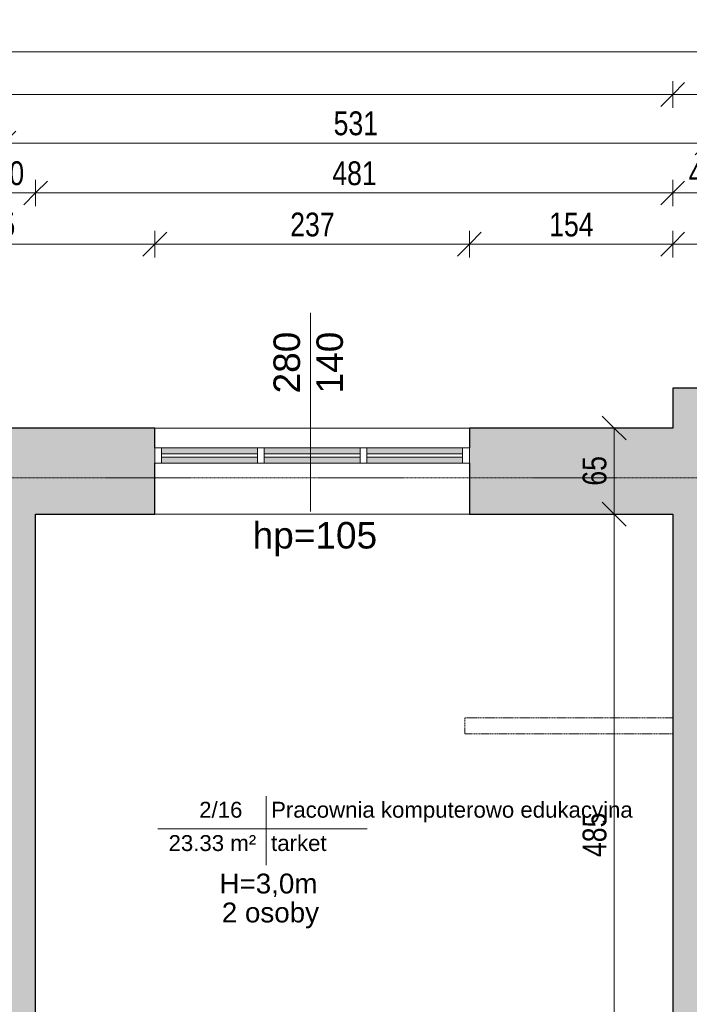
# Model space of a CAD drawing. Header units: centimetres. Extents: x 14827 to 20103, y -10807 to -8443.
# Tile 8 of 21: x 15701 to 16206, y -9278 to -8534. Entities that reach past the tile are written whole.
import ezdxf

# ---------------------------------------------------------------- set-up
doc = ezdxf.new("R2010")
doc.units = ezdxf.units.CM
doc.linetypes.add('Kreska', pattern=[0.635, 0.3175, -0.3175])
doc.linetypes.add('Linia siatki', pattern=[0.9925, 0.47, -0.2175, 0.0875, -0.2175])
for name, color, linetype, lineweight in [('A-ANNO-DIMS', 211, 'Continuous', 9), ('A-ANNO-DIMS-100', 211, 'Continuous', 9), ('A-AREA-IDEN', 2, 'Continuous', 9), ('A-DETL-HDLN', 90, 'Kreska', 9), ('A-DETL-THIN', 151, 'Continuous', 9), ('A-GLAZ', 151, 'Continuous', 9), ('A-WALL', 113, 'Continuous', 9), ('A-WALL-PATT', 111, 'Continuous', 25), ('G-ANNO-TEXT', 231, 'Continuous', 9), ('I-WALL', 2, 'Continuous', 9), ('S-GRID', 1, 'Continuous', 9)]:
    doc.layers.add(name, color=color, linetype=linetype, lineweight=lineweight)
doc.styles.add('Arial_1', font='arial.ttf', dxfattribs={"height": 12})
doc.styles.add('Arial_2', font='arial.ttf', dxfattribs={"width": 0.8, "height": 18})
doc.styles.add('Arial_4', font='arial.ttf', dxfattribs={"height": 15})
doc.styles.add('Arial_5', font='arial.ttf', dxfattribs={"height": 20})
doc.dimstyles.new('Przekątna_-_1_8_mm_Arial', dxfattribs={"dimscale": 30.48, "dimtxt": 18.364669, "dimasz": 0.590551, "dimexe": 0.328084, "dimexo": 0.0625, "dimgap": 0.016404, "dimtad": 1, "dimdec": 0, "dimdsep": 46, "dimtxsty": 'Arial_2', "dimblk1": 'OBLIQUE', "dimblk2": 'OBLIQUE', "dimsah": 1, "dimcen": 0.09, "dimazin": 0, "dimtfac": 1, "dimtdec": 4, "dimtix": 1, "dimtmove": 0, "dimatfit": 3, "dimfxl": 0.328084, "dimfxlon": 1, "dimtvp": 1, "dimtolj": 1, "dimtzin": 0, "dimarcsym": 2})

# ---------------------------------------------------------------- blocks, each defined once
blk = doc.blocks.new('Aluminum_2 szybowe - 160x140 wymiana-V1-6_Poziom posadzka II pietra')
at = {"layer": 'A-GLAZ'}
h = blk.add_hatch(color=256, dxfattribs=at)
h.paths.add_polyline_path([(-59.7, 8.73), (-59.7, 13.17), (-132.08, 13.17), (-132.08, 8.73)])
h.paths.add_polyline_path([(-59.7, 15.71), (-59.7, 20.16), (-132.08, 20.16), (-132.08, 15.71)])
h = blk.add_hatch(color=256, dxfattribs=at)
h.paths.add_polyline_path([(17.76, 8.73), (17.76, 13.17), (-54.62, 13.17), (-54.62, 8.73)])
h.paths.add_polyline_path([(17.76, 15.71), (17.76, 20.16), (-54.62, 20.16), (-54.62, 15.71)])
at = {"layer": 'A-GLAZ', "lineweight": 18}
for p, q in [((-132.08, 20.16), (-137.16, 20.16)), ((-137.16, 20.16), (-137.16, 8.73)), ((-132.08, 8.73), (-132.08, 20.16)), ((-59.7, 15.71), (-132.08, 15.71)), ((-132.08, 15.71), (-132.08, 13.17)), ((-54.62, 20.16), (-59.7, 20.16)), ((-59.7, 20.16), (-59.7, 8.73)), ((-59.7, 13.17), (-59.7, 15.71)), ((-54.62, 8.73), (-54.62, 20.16)), ((17.76, 15.71), (-54.62, 15.71)), ((-54.62, 15.71), (-54.62, 13.17)), ((22.84, 20.16), (17.76, 20.16)), ((17.76, 20.16), (17.76, 8.73)), ((17.76, 13.17), (17.76, 15.71)), ((22.84, 8.73), (22.84, 20.16)), ((-137.16, 8.73), (-132.08, 8.73)), ((-132.08, 13.17), (-59.7, 13.17)), ((-59.7, 8.73), (-54.62, 8.73)), ((-54.62, 13.17), (17.76, 13.17)), ((17.76, 8.73), (22.84, 8.73))]:
    blk.add_line(p, q, dxfattribs=at)
at = {"layer": 'A-GLAZ'}
for p, q in [((-132.08, 20.16), (-59.7, 20.16)), ((-54.62, 20.16), (17.76, 20.16)), ((-59.7, 8.73), (-132.08, 8.73)), ((17.76, 8.73), (-54.62, 8.73))]:
    blk.add_line(p, q, dxfattribs=at)
blk = doc.blocks.new('Etyk_pom_1_mala - Etyk_pom_1_mala-219433-6_Poziom posadzka II pietra')
at = {"layer": 'A-AREA-IDEN'}
for p, q in [((-0.0958, 0.1444), (-0.0958, -0.3781)), ((-0.9154, -0.1015), (0.6661, -0.1015))]:
    blk.add_line(p, q, dxfattribs=at)
blk = doc.blocks.new('DIMBLOCK30-6_Poziom posadzka II pietra')
at = {"layer": 'A-ANNO-DIMS-100'}
for p, q in [((15557.92, -8703.87), (15557.92, -8693.87)), ((15557.92, -8703.87), (15566.92, -8694.87)), ((15802.62, -8703.87), (15802.62, -8693.87)), ((15802.62, -8703.87), (15811.62, -8694.87)), ((15557.92, -8703.87), (15548.92, -8712.87)), ((15557.92, -8703.87), (15802.62, -8703.87)), ((15557.92, -8703.87), (15557.92, -8713.87)), ((15802.62, -8703.87), (15793.62, -8712.87)), ((15802.62, -8703.87), (15802.62, -8713.87))]:
    blk.add_line(p, q, dxfattribs=at)
at = {"layer": 'A-ANNO-DIMS-100', "color": 0, "insert": (15663.74, -8680.01), "char_height": 18, "width": 39.6677, "attachment_point": 1, "line_spacing_factor": 0.941778, "style": 'Arial_2'}
blk.add_mtext('245', dxfattribs=at)
blk = doc.blocks.new('_Oblique')
at = {"color": 0, "linetype": 'ByBlock', "lineweight": -2}
blk.add_line((-0.5, -0.5), (0.5, 0.5), dxfattribs=at)
blk = doc.blocks.new('DIMBLOCK31-6_Poziom posadzka II pietra')
at = {"layer": 'A-ANNO-DIMS-100'}
for p, q in [((15802.62, -8703.87), (15802.62, -8693.87)), ((15802.62, -8703.87), (15811.62, -8694.87)), ((16040.08, -8703.87), (16040.08, -8693.87)), ((16040.08, -8703.87), (16049.08, -8694.87)), ((15802.62, -8703.87), (15793.62, -8712.87)), ((15802.62, -8703.87), (16040.08, -8703.87)), ((15802.62, -8703.87), (15802.62, -8713.87)), ((16040.08, -8703.87), (16031.08, -8712.87)), ((16040.08, -8703.87), (16040.08, -8713.87))]:
    blk.add_line(p, q, dxfattribs=at)
at = {"layer": 'A-ANNO-DIMS-100', "color": 0, "insert": (15904.82, -8680.01), "char_height": 18, "width": 39.6677, "attachment_point": 1, "line_spacing_factor": 0.941778, "style": 'Arial_2'}
blk.add_mtext('237', dxfattribs=at)
blk = doc.blocks.new('DIMBLOCK32-6_Poziom posadzka II pietra')
at = {"layer": 'A-ANNO-DIMS-100'}
for p, q in [((16040.08, -8703.87), (16040.08, -8693.87)), ((16040.08, -8703.87), (16049.08, -8694.87)), ((16193.62, -8703.87), (16193.62, -8693.87)), ((16193.62, -8703.87), (16202.62, -8694.87)), ((16040.08, -8703.87), (16031.08, -8712.87)), ((16040.08, -8703.87), (16193.62, -8703.87)), ((16040.08, -8703.87), (16040.08, -8713.87)), ((16193.62, -8703.87), (16184.62, -8712.87)), ((16193.62, -8703.87), (16193.62, -8713.87))]:
    blk.add_line(p, q, dxfattribs=at)
at = {"layer": 'A-ANNO-DIMS-100', "color": 0, "insert": (16100.32, -8680.01), "char_height": 18, "width": 39.6677, "attachment_point": 1, "line_spacing_factor": 0.941778, "style": 'Arial_2'}
blk.add_mtext('154', dxfattribs=at)
blk = doc.blocks.new('DIMBLOCK33-6_Poziom posadzka II pietra')
at = {"layer": 'A-ANNO-DIMS-100'}
for p, q in [((16193.62, -8703.87), (16193.62, -8693.87)), ((16193.62, -8703.87), (16202.62, -8694.87)), ((16277.12, -8703.87), (16277.12, -8693.87)), ((16277.12, -8703.87), (16286.12, -8694.87)), ((16193.62, -8703.87), (16184.62, -8712.87)), ((16193.62, -8703.87), (16277.12, -8703.87)), ((16193.62, -8703.87), (16193.62, -8713.87)), ((16277.12, -8703.87), (16268.12, -8712.87)), ((16277.12, -8703.87), (16277.12, -8713.87))]:
    blk.add_line(p, q, dxfattribs=at)
at = {"layer": 'A-ANNO-DIMS-100', "color": 0, "insert": (16224.35, -8680.01), "char_height": 18, "width": 26.4451, "attachment_point": 1, "line_spacing_factor": 0.941778, "style": 'Arial_2'}
blk.add_mtext('84', dxfattribs=at)
blk = doc.blocks.new('DIMBLOCK47-6_Poziom posadzka II pietra')
at = {"layer": 'A-ANNO-DIMS-100'}
for p, q in [((15672.62, -8665.17), (15672.62, -8655.17)), ((15712.62, -8665.17), (15712.62, -8655.17)), ((15672.62, -8665.17), (15681.62, -8656.17)), ((15712.62, -8665.17), (15721.62, -8656.17)), ((15672.62, -8665.17), (15663.62, -8674.17)), ((15672.62, -8665.17), (15712.62, -8665.17)), ((15672.62, -8665.17), (15672.62, -8675.17)), ((15712.62, -8665.17), (15703.62, -8674.17)), ((15712.62, -8665.17), (15712.62, -8675.17))]:
    blk.add_line(p, q, dxfattribs=at)
at = {"layer": 'A-ANNO-DIMS-100', "color": 0, "insert": (15681.6, -8641.3), "char_height": 18, "width": 26.4451, "attachment_point": 1, "line_spacing_factor": 0.941778, "style": 'Arial_2'}
blk.add_mtext('40', dxfattribs=at)
blk = doc.blocks.new('DIMBLOCK48-6_Poziom posadzka II pietra')
at = {"layer": 'A-ANNO-DIMS-100'}
for p, q in [((15712.62, -8665.17), (15712.62, -8655.17)), ((16193.62, -8665.17), (16193.62, -8655.17)), ((15712.62, -8665.17), (15721.62, -8656.17)), ((16193.62, -8665.17), (16202.62, -8656.17)), ((15712.62, -8665.17), (15703.62, -8674.17)), ((15712.62, -8665.17), (16193.62, -8665.17)), ((15712.62, -8665.17), (15712.62, -8675.17)), ((16193.62, -8665.17), (16184.62, -8674.17)), ((16193.62, -8665.17), (16193.62, -8675.17))]:
    blk.add_line(p, q, dxfattribs=at)
at = {"layer": 'A-ANNO-DIMS-100', "color": 0, "insert": (15936.59, -8641.3), "char_height": 18, "width": 39.6677, "attachment_point": 1, "line_spacing_factor": 0.941778, "style": 'Arial_2'}
blk.add_mtext('481', dxfattribs=at)
blk = doc.blocks.new('DIMBLOCK49-6_Poziom posadzka II pietra')
at = {"layer": 'A-ANNO-DIMS-100'}
for p, q in [((16193.62, -8665.17), (16193.62, -8655.17)), ((16239.62, -8665.17), (16239.62, -8655.17)), ((16193.62, -8665.17), (16202.62, -8656.17)), ((16239.62, -8665.17), (16248.62, -8656.17)), ((16193.62, -8665.17), (16184.62, -8674.17)), ((16193.62, -8665.17), (16239.62, -8665.17)), ((16193.62, -8665.17), (16193.62, -8675.17)), ((16239.62, -8665.17), (16230.62, -8674.17)), ((16239.62, -8665.17), (16239.62, -8675.17))]:
    blk.add_line(p, q, dxfattribs=at)
at = {"layer": 'A-ANNO-DIMS-100', "color": 0, "insert": (16205.6, -8641.3), "char_height": 18, "width": 26.4451, "attachment_point": 1, "line_spacing_factor": 0.941778, "style": 'Arial_2'}
blk.add_mtext('46', dxfattribs=at)
blk = doc.blocks.new('DIMBLOCK60-6_Poziom posadzka II pietra')
at = {"layer": 'A-ANNO-DIMS-100'}
for p, q in [((15688.62, -8627.46), (15688.62, -8617.46)), ((16219.62, -8627.46), (16219.62, -8617.46)), ((15688.62, -8627.46), (15697.62, -8618.46)), ((16219.62, -8627.46), (16228.62, -8618.46)), ((15688.62, -8627.46), (15679.62, -8636.46)), ((15688.62, -8627.46), (16219.62, -8627.46)), ((15688.62, -8627.46), (15688.62, -8637.46)), ((16219.62, -8627.46), (16210.62, -8636.46)), ((16219.62, -8627.46), (16219.62, -8637.46))]:
    blk.add_line(p, q, dxfattribs=at)
at = {"layer": 'A-ANNO-DIMS-100', "color": 0, "insert": (15937.59, -8603.59), "char_height": 18, "width": 39.6677, "attachment_point": 1, "line_spacing_factor": 0.941778, "style": 'Arial_2'}
blk.add_mtext('531', dxfattribs=at)
blk = doc.blocks.new('DIMBLOCK66-6_Poziom posadzka II pietra')
at = {"layer": 'A-ANNO-DIMS-100'}
for p, q in [((15120.62, -8590.88), (15120.62, -8580.88)), ((16193.62, -8590.88), (16193.62, -8580.88)), ((15120.62, -8590.88), (15129.62, -8581.88)), ((16193.62, -8590.88), (16202.62, -8581.88)), ((15120.62, -8590.88), (15111.62, -8599.88)), ((15120.62, -8590.88), (16193.62, -8590.88)), ((15120.62, -8590.88), (15120.62, -8600.88)), ((16193.62, -8590.88), (16184.62, -8599.88)), ((16193.62, -8590.88), (16193.62, -8600.88))]:
    blk.add_line(p, q, dxfattribs=at)
at = {"layer": 'A-ANNO-DIMS-100', "color": 0, "insert": (15635.08, -8567.01), "char_height": 18, "width": 52.8902, "attachment_point": 1, "line_spacing_factor": 0.941778, "style": 'Arial_2'}
blk.add_mtext('1073', dxfattribs=at)
blk = doc.blocks.new('DIMBLOCK67-6_Poziom posadzka II pietra')
at = {"layer": 'A-ANNO-DIMS-100'}
for p, q in [((16193.62, -8590.88), (16193.62, -8580.88)), ((16840.62, -8590.88), (16840.62, -8580.88)), ((16193.62, -8590.88), (16202.62, -8581.88)), ((16840.62, -8590.88), (16849.62, -8581.88)), ((16193.62, -8590.88), (16184.62, -8599.88)), ((16193.62, -8590.88), (16840.62, -8590.88)), ((16193.62, -8590.88), (16193.62, -8600.88)), ((16840.62, -8590.88), (16831.62, -8599.88)), ((16840.62, -8590.88), (16840.62, -8600.88))]:
    blk.add_line(p, q, dxfattribs=at)
at = {"layer": 'A-ANNO-DIMS-100', "color": 0, "insert": (16500.59, -8567.01), "char_height": 18, "width": 39.6677, "attachment_point": 1, "line_spacing_factor": 0.941778, "style": 'Arial_2'}
blk.add_mtext('647', dxfattribs=at)
blk = doc.blocks.new('DIMBLOCK69-6_Poziom posadzka II pietra')
at = {"layer": 'A-ANNO-DIMS-100'}
for p, q in [((15120.62, -8558.52), (15120.62, -8548.52)), ((15120.62, -8558.52), (15129.62, -8549.52)), ((17920.62, -8558.52), (17920.62, -8548.52)), ((17920.62, -8558.52), (17929.62, -8549.52)), ((15120.62, -8558.52), (15111.62, -8567.52)), ((15120.62, -8558.52), (17920.62, -8558.52)), ((15120.62, -8558.52), (15120.62, -8568.52)), ((17920.62, -8558.52), (17911.62, -8567.52)), ((17920.62, -8558.52), (17920.62, -8568.52))]:
    blk.add_line(p, q, dxfattribs=at)
at = {"layer": 'A-ANNO-DIMS-100', "color": 0, "insert": (16498.58, -8534.65), "char_height": 18, "width": 52.8902, "attachment_point": 1, "line_spacing_factor": 0.941778, "style": 'Arial_2'}
blk.add_mtext('2800', dxfattribs=at)
blk = doc.blocks.new('DIMBLOCK194-6_Poziom posadzka II pietra')
at = {"layer": 'A-ANNO-DIMS-100'}
for p, q in [((16149.41, -8907.71), (16140.41, -8898.71)), ((16149.41, -8907.71), (16139.41, -8907.71)), ((16149.41, -9392.71), (16149.41, -8907.71)), ((16149.41, -8907.71), (16158.41, -8916.71)), ((16149.41, -8907.71), (16159.41, -8907.71)), ((16149.41, -9392.71), (16140.41, -9383.71)), ((16149.41, -9392.71), (16139.41, -9392.71)), ((16149.41, -9392.71), (16158.41, -9401.71)), ((16149.41, -9392.71), (16159.41, -9392.71))]:
    blk.add_line(p, q, dxfattribs=at)
at = {"layer": 'A-ANNO-DIMS-100', "color": 0, "insert": (16125.54, -9166.74), "char_height": 18, "width": 39.6677, "attachment_point": 1, "rotation": 90, "line_spacing_factor": 0.941778, "style": 'Arial_2'}
blk.add_mtext('485', dxfattribs=at)
blk = doc.blocks.new('DIMBLOCK195-6_Poziom posadzka II pietra')
at = {"layer": 'A-ANNO-DIMS-100'}
for p, q in [((16149.41, -8842.71), (16140.41, -8833.71)), ((16149.41, -8842.71), (16139.41, -8842.71)), ((16149.41, -8907.71), (16149.41, -8842.71)), ((16149.41, -8842.71), (16158.41, -8851.71)), ((16149.41, -8842.71), (16159.41, -8842.71)), ((16149.41, -8907.71), (16140.41, -8898.71)), ((16149.41, -8907.71), (16139.41, -8907.71)), ((16149.41, -8907.71), (16158.41, -8916.71)), ((16149.41, -8907.71), (16159.41, -8907.71))]:
    blk.add_line(p, q, dxfattribs=at)
at = {"layer": 'A-ANNO-DIMS-100', "color": 0, "insert": (16125.54, -8886.23), "char_height": 18, "width": 26.4451, "attachment_point": 1, "rotation": 90, "line_spacing_factor": 0.941778, "style": 'Arial_2'}
blk.add_mtext('65', dxfattribs=at)

msp = doc.modelspace()

# ---------------------------------------------------------------- hatches: boundary and pattern name
at = {"layer": 'A-WALL-PATT', "lineweight": 9}
h = msp.add_hatch(color=256, dxfattribs=at)
h.paths.add_polyline_path([(16193.62, -10415.71), (16239.62, -10415.71), (16239.62, -9569.71), (16193.62, -9569.71), (16193.62, -10350.71)])
h.paths.add_polyline_path([(16193.62, -9424.71), (16239.62, -9424.71), (16239.62, -8812.71), (16193.62, -8812.71), (16193.62, -9424.22)])
h = msp.add_hatch(color=256, dxfattribs=at)
h.paths.add_polyline_path([(16109.11, -8907.71), (16193.62, -8907.71), (16193.62, -8842.71), (16040.08, -8842.71), (16040.08, -8907.71)])
h.paths.add_polyline_path([(15672.62, -8907.71), (15802.62, -8907.71), (15802.62, -8842.71), (15672.62, -8842.71)])
h = msp.add_hatch(color=256, dxfattribs=at)
h.paths.add_polyline_path([(15712.62, -10350.71), (15712.62, -9538.21), (15672.62, -9538.21), (15672.62, -10350.71), (15679.62, -10350.71)])
h.paths.add_polyline_path([(15712.62, -9448.21), (15712.62, -8907.71), (15672.62, -8907.71), (15672.62, -9448.21), (15709.12, -9448.21)])

# ---------------------------------------------------------------- linework, layer by layer
at = {"layer": 'A-DETL-HDLN'}
for p, q in [((16193.62, -9061.71), (16036.62, -9061.71)), ((16036.62, -9061.71), (16036.62, -9073.71)), ((16036.62, -9073.71), (16193.62, -9073.71))]:
    msp.add_line(p, q, dxfattribs=at)
at = {"layer": 'A-DETL-THIN'}
msp.add_line((15920.16, -8905.71), (15920.16, -8755.71), dxfattribs=at)
at = {"layer": 'A-WALL', "lineweight": 25}
for p, q in [((16277.12, -8812.71), (16193.62, -8812.71)), ((16193.62, -8812.71), (16193.62, -8842.71)), ((15802.62, -8842.71), (15120.62, -8842.71)), ((15802.62, -8857.71), (15802.62, -8842.71)), ((16193.62, -8842.71), (16040.08, -8842.71)), ((16040.08, -8842.71), (16040.08, -8857.71)), ((15802.62, -8907.71), (15802.62, -8869.14)), ((16040.08, -8869.14), (16040.08, -8907.71)), ((15712.62, -8907.71), (15802.62, -8907.71)), ((16040.08, -8907.71), (16193.62, -8907.71)), ((16193.62, -8907.71), (16193.62, -9392.71))]:
    msp.add_line(p, q, dxfattribs=at)
at = {"layer": 'A-WALL'}
for p, q in [((15802.62, -8842.71), (16040.08, -8842.71)), ((16040.08, -8907.71), (15802.62, -8907.71))]:
    msp.add_line(p, q, dxfattribs=at)
at = {"layer": 'I-WALL', "lineweight": 25}
msp.add_line((15712.62, -9392.71), (15712.62, -8907.71), dxfattribs=at)
at = {"layer": 'S-GRID', "linetype": 'Linia siatki'}
msp.add_line((14827.42, -8880.21), (18350.45, -8880.21), dxfattribs=at)

# ---------------------------------------------------------------- block references
at = {"layer": 'A-AREA-IDEN', "xscale": 99.99999999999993, "yscale": 99.99999999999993, "zscale": 99.99999999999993}
msp.add_blockref('Etyk_pom_1_mala - Etyk_pom_1_mala-219433-6_Poziom posadzka II pietra', (15896.32, -9135.17), dxfattribs=at)
at = {"layer": 'A-GLAZ'}
for p in [(15939.78, -8877.87), (16017.24, -8877.87)]:
    msp.add_blockref('Aluminum_2 szybowe - 160x140 wymiana-V1-6_Poziom posadzka II pietra', p, dxfattribs=at)

# ---------------------------------------------------------------- texts
at = {"layer": 'A-AREA-IDEN', "char_height": 12, "attachment_point": 1, "style": 'Arial_1'}
for s, insert, width in [('2/16', (15836.13, -9125), 42.4894), ('Pracownia komputerowo edukacyjna', (15890.41, -9125), 353.5442), ('23.33 m²', (15812.99, -9150.17), 85.7806), ('tarket', (15890.41, -9150.17), 55.3164)]:
    msp.add_mtext(s, dxfattribs=dict(at, insert=insert, width=width))
at = {"layer": 'G-ANNO-TEXT', "color": 7, "char_height": 20, "width": 57.7215, "attachment_point": 1, "rotation": 90, "style": 'Arial_5'}
for s, insert in [('280', (15892.21, -8816.59)), ('140', (15924.63, -8816.59))]:
    msp.add_mtext(s, dxfattribs=dict(at, insert=insert))
at = {"layer": 'G-ANNO-TEXT', "color": 7, "attachment_point": 1}
for s, insert, char_height, width, style in [('hp=105', (15876.46, -8913.71), 20, 116.2447, 'Arial_5'), ('H=3,0m', (15851.46, -9179.23), 15, 91.3924, 'Arial_4'), ('2 osoby', (15853.2, -9201.09), 15, 87.3839, 'Arial_4')]:
    msp.add_mtext(s, dxfattribs=dict(at, insert=insert, char_height=char_height, width=width, style=style))

# ---------------------------------------------------------------- dimensions: what is measured, and where the dimension line sits
at = {"layer": 'A-ANNO-DIMS'}
for base, p1, p2, override, picture, middle in [((17920.62, -8558.52), (15120.62, -8568.52), (17920.62, -8568.52), {"dimpost": '<>', "dimfxl": 2800}, 'DIMBLOCK69-6_Poziom posadzka II pietra', (16520.62, -8548.83)), ((16193.62, -8590.88), (15120.62, -8600.88), (16193.62, -8600.88), {"dimpost": '<>', "dimfxl": 1073}, 'DIMBLOCK66-6_Poziom posadzka II pietra', (15657.12, -8581.18)), ((16840.62, -8590.88), (16193.62, -8600.88), (16840.62, -8600.88), {"dimpost": '<>', "dimfxl": 647}, 'DIMBLOCK67-6_Poziom posadzka II pietra', (16517.12, -8581.19)), ((16219.62, -8627.46), (15688.62, -8617.46), (16219.62, -8617.46), {"dimpost": '<>', "dimfxl": 531}, 'DIMBLOCK60-6_Poziom posadzka II pietra', (15954.12, -8617.77)), ((15712.62, -8665.17), (15672.62, -8675.17), (15712.62, -8675.17), {"dimpost": '<>', "dimfxl": 40}, 'DIMBLOCK47-6_Poziom posadzka II pietra', (15692.62, -8655.48)), ((16193.62, -8665.17), (15712.62, -8675.17), (16193.62, -8675.17), {"dimpost": '<>', "dimfxl": 481}, 'DIMBLOCK48-6_Poziom posadzka II pietra', (15953.12, -8655.48)), ((16239.62, -8665.17), (16193.62, -8675.17), (16239.62, -8675.17), {"dimpost": '<>', "dimfxl": 46}, 'DIMBLOCK49-6_Poziom posadzka II pietra', (16216.62, -8655.48)), ((15802.62, -8703.87), (15557.92, -8713.87), (15802.62, -8713.87), {"dimpost": '<>', "dimfxl": 244.703658}, 'DIMBLOCK30-6_Poziom posadzka II pietra', (15680.27, -8694.18)), ((16040.08, -8703.87), (15802.62, -8713.87), (16040.08, -8713.87), {"dimpost": '<>', "dimfxl": 237.46}, 'DIMBLOCK31-6_Poziom posadzka II pietra', (15921.35, -8694.18)), ((16193.62, -8703.87), (16040.08, -8713.87), (16193.62, -8713.87), {"dimpost": '<>', "dimfxl": 153.54}, 'DIMBLOCK32-6_Poziom posadzka II pietra', (16116.85, -8694.18)), ((16277.12255481, -8703.87346537), (16193.62255481, -8713.87346537), (16277.12255481, -8713.87346537), {"dimpost": '<>', "dimfxl": 83.5}, 'DIMBLOCK33-6_Poziom posadzka II pietra', (16235.37255481, -8694.18315154))]:
    dim = msp.add_linear_dim(base=base, p1=p1, p2=p2, dimstyle='Przekątna_-_1_8_mm_Arial', override=override, dxfattribs=at)
    dim.commit()
    dim.dimension.update_dxf_attribs({"geometry": picture, "text_midpoint": middle})
for base, p1, p2, override, picture, middle in [((16149.41, -8842.71), (16139.41, -8907.71), (16139.41, -8842.71), {"dimpost": '<>', "dimfxl": 65}, 'DIMBLOCK195-6_Poziom posadzka II pietra', (16139.72, -8875.21)), ((16149.41, -8907.71), (16139.41, -9392.71), (16139.41, -8907.71), {"dimpost": '<>', "dimfxl": 485}, 'DIMBLOCK194-6_Poziom posadzka II pietra', (16139.72, -9150.21))]:
    dim = msp.add_linear_dim(base=base, p1=p1, p2=p2, angle=90, dimstyle='Przekątna_-_1_8_mm_Arial', override=override, dxfattribs=at)
    dim.commit()
    dim.dimension.update_dxf_attribs({"geometry": picture, "text_midpoint": middle})

doc.saveas('drawing.dxf')
